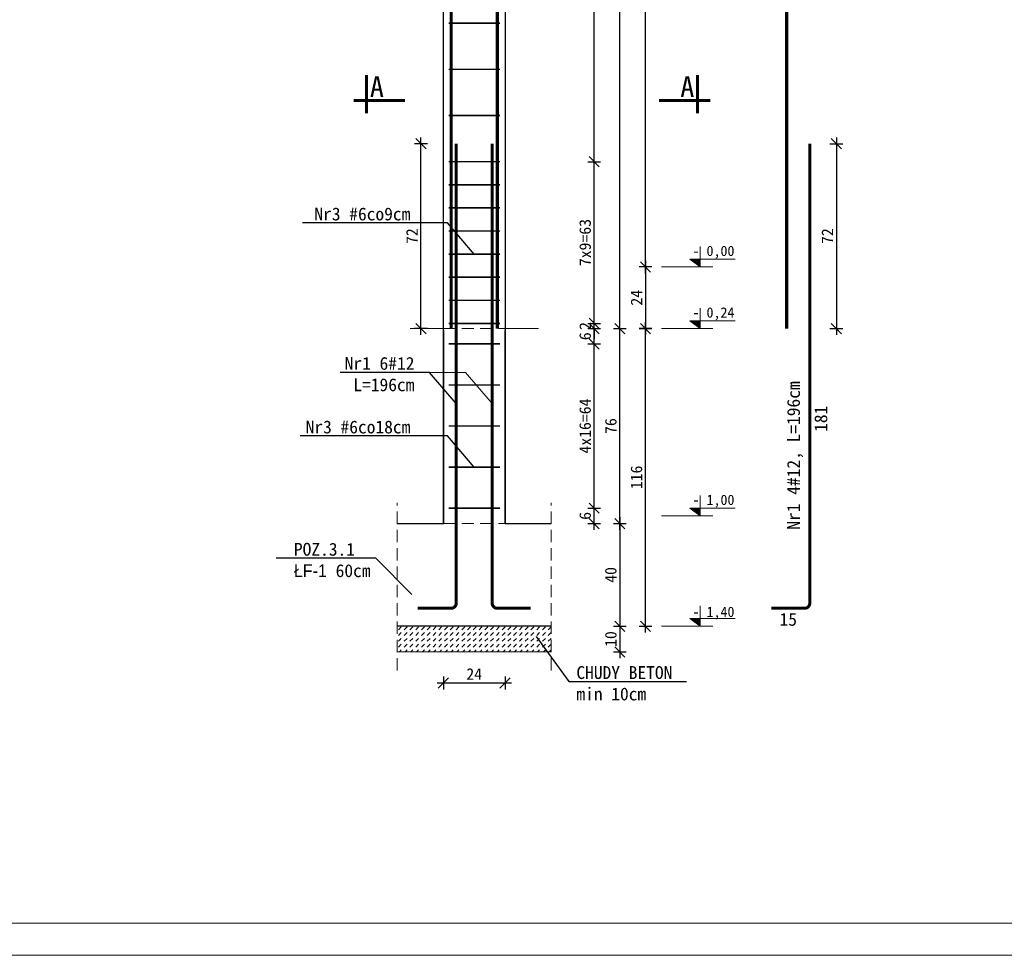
# Model space of a CAD drawing. Header units: millimetres. Extents: x -6343 to 9945, y -9929 to 237.
# Tile 10 of 43: x -3392 to -3008, y -9929 to -9564. Entities that reach past the tile are written whole.
import ezdxf
from ezdxf import colors
from ezdxf.entities.mleader import LeaderData, LeaderLine
from ezdxf.enums import TextEntityAlignment as Align
from ezdxf.math import Vec2, Vec3

# ---------------------------------------------------------------- set-up
doc = ezdxf.new("R2010")
doc.units = ezdxf.units.MM
doc.linetypes.add('HIDDEN2', pattern=[4.7625, 3.175, -1.5875])
doc.linetypes.add('Przerywana', pattern=[960, 480, -480])
doc.layers.add('_k_beton', color=21, linetype='Continuous')
doc.layers.add('AutoCAD_Structural_Detailing_pręt wyrzucony_', color=7, linetype='Continuous')
for name, color, linetype, lineweight in [('_k_kreskowanie', 250, 'Continuous', 9), ('_k_opis', 7, 'Continuous', 13), ('_k_tabela', 7, 'Continuous', 13), ('_k_widok', 7, 'Continuous', 18), ('_k_wymiar', 7, 'Continuous', 9), ('_k_zarys', 7, 'HIDDEN2', 20), ('_k_zbrojenie', 2, 'Continuous', 25), ('_k_zbrojenie_dolne', 3, 'Continuous', 35)]:
    doc.layers.add(name, color=color, linetype=linetype, lineweight=lineweight)
doc.styles.add('GENERATED_STYLE_1', font='MS Gothic.ttf')
doc.dimstyles.new('1 - 20   (cm)', dxfattribs={"dimscale": 5, "dimtxt": 0.9, "dimasz": 0.8, "dimexe": 0.5, "dimexo": 0.5, "dimgap": 0.25, "dimtad": 1, "dimdec": 1, "dimzin": 12, "dimdsep": 46, "dimtxsty": 'GENERATED_STYLE_1', "dimblk1": 'OBLIQUE', "dimblk2": 'OBLIQUE', "dimsah": 1, "dimcen": 0, "dimdle": 0.5, "dimclrd": 256, "dimclre": 256, "dimclrt": 4, "dimazin": 0, "dimtfac": 0.75, "dimtdec": 1, "dimtix": 1, "dimtmove": 1, "dimatfit": 3, "dimldrblk": 'OBLIQUE', "dimfxl": 0.5, "dimfxlon": 1, "dimtvp": 0.75, "dimtolj": 1, "dimtzin": 0, "dimarcsym": 0})

# ---------------------------------------------------------------- blocks, each defined once
blk = doc.blocks.new('*U4')
blk.add_hatch(color=256).paths.add_polyline_path([(0, -0.153), (-0.198, -0.153), (0, 0)])
at = {"layer": '_k_wymiar'}
blk.add_line((0, -0.153), (0, -0.4), dxfattribs=at)
blk.add_lwpolyline([(0, -0.153), (0, 0), (-0.198, -0.153), (0.685, -0.153)], dxfattribs=at)
at = {"layer": '_k_wymiar', "style": 'GENERATED_STYLE_1'}
blk.add_attdef('%%P_0.00', text='', height=0.2, dxfattribs=at).set_placement((-0.146, -0.423), align=Align.BOTTOM_LEFT)
blk = doc.blocks.new('*U5')
blk.add_hatch(color=256).paths.add_polyline_path([(0, 0.153), (-0.198, 0.153), (0, 0)])
at = {"layer": '_k_wymiar'}
blk.add_line((0, 0.153), (0, 0.4), dxfattribs=at)
blk.add_lwpolyline([(0, 0.153), (0, 0), (-0.198, 0.153), (0.685, 0.153)], dxfattribs=at)
at = {"layer": '_k_wymiar', "style": 'GENERATED_STYLE_1'}
blk.add_attdef('%%P_0.00', text='', height=0.2, dxfattribs=at).set_placement((-0.146, 0.153), align=Align.BOTTOM_LEFT)
blk = doc.blocks.new('_OBLIQUE')
at = {"color": 0, "linetype": 'ByBlock'}
blk.add_line((-0.5, -0.5), (0.5, 0.5), dxfattribs=at)
blk = doc.blocks.new('*D112')
at = {"layer": '_k_wymiar', "lineweight": -2, "ltscale": 2, "transparency": 16777216}
for p, q in [((-3160.35, -9760.51), (-3155.35, -9760.51)), ((-3157.85, -9758.01), (-3157.85, -9803.01)), ((-3160.35, -9800.51), (-3155.35, -9800.51))]:
    blk.add_line(p, q, dxfattribs=at)
at = {"layer": 'Defpoints', "color": 0, "ltscale": 2, "transparency": 16777216}
for p in [(-3229.59, -9760.51), (-3206.68, -9800.51), (-3157.85, -9800.51)]:
    blk.add_point(p, dxfattribs=at)
at = {"layer": '_k_wymiar', "lineweight": -2, "ltscale": 2, "transparency": 16777216, "xscale": 4, "yscale": 4, "zscale": 4}
for p, rotation in [((-3157.85, -9760.51), 90), ((-3157.85, -9800.51), 270)]:
    blk.add_blockref('_OBLIQUE', p, dxfattribs=dict(at, rotation=rotation))
at = {"layer": '_k_wymiar', "color": 4, "ltscale": 2, "transparency": 16777216, "insert": (-3161.35, -9780.51), "char_height": 4.5, "attachment_point": 5, "rotation": 90, "style": 'GENERATED_STYLE_1'}
blk.add_mtext('\\A1;40', dxfattribs=at)
blk = doc.blocks.new('*D113')
at = {"layer": '_k_wymiar', "lineweight": -2, "ltscale": 2, "transparency": 16777216}
for p, q in [((-3157.85, -9798.01), (-3157.85, -9813.01)), ((-3160.35, -9800.51), (-3155.35, -9800.51)), ((-3160.35, -9810.51), (-3155.35, -9810.51))]:
    blk.add_line(p, q, dxfattribs=at)
at = {"layer": 'Defpoints', "color": 0, "ltscale": 2, "transparency": 16777216}
for p in [(-3196.68, -9800.51), (-3221.68, -9810.51), (-3157.85, -9810.51)]:
    blk.add_point(p, dxfattribs=at)
at = {"layer": '_k_wymiar', "lineweight": -2, "ltscale": 2, "transparency": 16777216, "xscale": 4, "yscale": 4, "zscale": 4}
for p, rotation in [((-3157.85, -9800.51), 90), ((-3157.85, -9810.51), 270)]:
    blk.add_blockref('_OBLIQUE', p, dxfattribs=dict(at, rotation=rotation))
at = {"layer": '_k_wymiar', "color": 4, "ltscale": 2, "transparency": 16777216, "insert": (-3161.35, -9805.51), "char_height": 4.5, "attachment_point": 5, "rotation": 90, "style": 'GENERATED_STYLE_1'}
blk.add_mtext('\\A1;10', dxfattribs=at)
blk = doc.blocks.new('*D114')
at = {"layer": '_k_wymiar', "lineweight": -2, "ltscale": 2, "transparency": 16777216}
for p, q in [((-3160.35, -9684.51), (-3155.35, -9684.51)), ((-3157.85, -9763.01), (-3157.85, -9682.01)), ((-3160.35, -9760.51), (-3155.35, -9760.51))]:
    blk.add_line(p, q, dxfattribs=at)
at = {"layer": 'Defpoints', "color": 0, "ltscale": 2, "transparency": 16777216}
for p in [(-3190.59, -9684.51), (-3157.85, -9684.51), (-3184.59, -9760.51)]:
    blk.add_point(p, dxfattribs=at)
at = {"layer": '_k_wymiar', "lineweight": -2, "ltscale": 2, "transparency": 16777216, "xscale": 4, "yscale": 4, "zscale": 4}
for p, rotation in [((-3157.85, -9684.51), 90), ((-3157.85, -9760.51), 270)]:
    blk.add_blockref('_OBLIQUE', p, dxfattribs=dict(at, rotation=rotation))
at = {"layer": '_k_wymiar', "color": 4, "ltscale": 2, "transparency": 16777216, "insert": (-3161.35, -9722.51), "char_height": 4.5, "attachment_point": 5, "rotation": 90, "style": 'GENERATED_STYLE_1'}
blk.add_mtext('\\A1;76', dxfattribs=at)
blk = doc.blocks.new('*D115')
at = {"layer": '_k_wymiar', "lineweight": -2, "ltscale": 3, "transparency": 16777216}
for p, q in [((-3150.35, -9684.51), (-3145.35, -9684.51)), ((-3147.85, -9803.01), (-3147.85, -9682.01)), ((-3150.35, -9800.51), (-3145.35, -9800.51))]:
    blk.add_line(p, q, dxfattribs=at)
at = {"layer": 'Defpoints', "color": 0, "ltscale": 3, "transparency": 16777216}
for p in [(-3190.59, -9684.51), (-3147.85, -9684.51), (-3184.59, -9800.51)]:
    blk.add_point(p, dxfattribs=at)
at = {"layer": '_k_wymiar', "lineweight": -2, "ltscale": 3, "transparency": 16777216, "xscale": 4, "yscale": 4, "zscale": 4}
for p, rotation in [((-3147.85, -9684.51), 90), ((-3147.85, -9800.51), 270)]:
    blk.add_blockref('_OBLIQUE', p, dxfattribs=dict(at, rotation=rotation))
at = {"layer": '_k_wymiar', "color": 4, "ltscale": 3, "transparency": 16777216, "insert": (-3151.35, -9742.51), "char_height": 4.5, "attachment_point": 5, "rotation": 90, "style": 'GENERATED_STYLE_1'}
blk.add_mtext('\\A1;116', dxfattribs=at)
blk = doc.blocks.new('*D116')
at = {"layer": '_k_wymiar', "lineweight": -2, "ltscale": 3, "transparency": 16777216}
for p, q in [((-3229.09, -9822.63), (-3200.09, -9822.63)), ((-3226.59, -9820.13), (-3226.59, -9825.13)), ((-3202.59, -9820.13), (-3202.59, -9825.13))]:
    blk.add_line(p, q, dxfattribs=at)
at = {"layer": 'Defpoints', "color": 0, "ltscale": 3, "transparency": 16777216}
for p in [(-3226.59, -9744.7), (-3202.59, -9744.7), (-3202.59, -9822.63)]:
    blk.add_point(p, dxfattribs=at)
at = {"layer": '_k_wymiar', "lineweight": -2, "ltscale": 3, "transparency": 16777216, "xscale": 4, "yscale": 4, "zscale": 4, "rotation": 180}
blk.add_blockref('_OBLIQUE', (-3226.59, -9822.63), dxfattribs=at)
at = {"layer": '_k_wymiar', "lineweight": -2, "ltscale": 3, "transparency": 16777216, "xscale": 4, "yscale": 4, "zscale": 4}
blk.add_blockref('_OBLIQUE', (-3202.59, -9822.63), dxfattribs=at)
at = {"layer": '_k_wymiar', "color": 4, "ltscale": 3, "transparency": 16777216, "insert": (-3214.59, -9819.13), "char_height": 4.5, "attachment_point": 5, "style": 'GENERATED_STYLE_1'}
blk.add_mtext('\\A1;24', dxfattribs=at)
blk = doc.blocks.new('_None')
blk = doc.blocks.new('przekr')
at = {"layer": '_k_widok', "color": 142, "linetype": 'Przerywana', "ltscale": 0.05, "const_width": 1.2}
blk.add_lwpolyline([(-10, 0), (-30, 0), (-25, 0), (-25, 10), (-25, -5)], dxfattribs=at)
at = {"layer": '_k_widok', "style": 'GENERATED_STYLE_1'}
blk.add_attdef('S', (-23.65, 1.42), '', height=8, dxfattribs=at)
blk = doc.blocks.new('*D117')
at = {"layer": '_k_wymiar', "lineweight": -2, "ltscale": 1.5, "transparency": 16777216}
for p, q in [((-3157.85, -9687.01), (-3157.85, -9342.01)), ((-3160.35, -9344.51), (-3155.35, -9344.51)), ((-3160.35, -9684.51), (-3155.35, -9684.51))]:
    blk.add_line(p, q, dxfattribs=at)
at = {"layer": 'Defpoints', "color": 0, "ltscale": 1.5, "transparency": 16777216}
for p in [(-3202.59, -9344.51), (-3157.85, -9344.51), (-3202.59, -9684.51)]:
    blk.add_point(p, dxfattribs=at)
at = {"layer": '_k_wymiar', "lineweight": -2, "ltscale": 1.5, "transparency": 16777216, "xscale": 4, "yscale": 4, "zscale": 4}
for p, rotation in [((-3157.85, -9344.51), 90), ((-3157.85, -9684.51), 270)]:
    blk.add_blockref('_OBLIQUE', p, dxfattribs=dict(at, rotation=rotation))
at = {"layer": '_k_wymiar', "color": 4, "ltscale": 1.5, "transparency": 16777216, "insert": (-3161.35, -9514.51), "char_height": 4.5, "attachment_point": 5, "rotation": 90, "style": 'GENERATED_STYLE_1'}
blk.add_mtext('\\A1;340', dxfattribs=at)
blk = doc.blocks.new('*D119')
at = {"layer": '_k_wymiar', "lineweight": -2, "ltscale": 1.5, "transparency": 16777216}
for p, q in [((-3147.85, -9663.01), (-3147.85, -9312.01)), ((-3150.35, -9314.51), (-3145.35, -9314.51)), ((-3145.35, -9660.51), (-3150.35, -9660.51))]:
    blk.add_line(p, q, dxfattribs=at)
at = {"layer": 'Defpoints', "color": 0, "ltscale": 1.5, "transparency": 16777216}
for p in [(-3182.59, -9314.51), (-3147.85, -9314.51), (-3141.59, -9660.51)]:
    blk.add_point(p, dxfattribs=at)
at = {"layer": '_k_wymiar', "lineweight": -2, "ltscale": 1.5, "transparency": 16777216, "xscale": 4, "yscale": 4, "zscale": 4}
for p, rotation in [((-3147.85, -9314.51), 90), ((-3147.85, -9660.51), 270)]:
    blk.add_blockref('_OBLIQUE', p, dxfattribs=dict(at, rotation=rotation))
at = {"layer": '_k_wymiar', "color": 4, "ltscale": 1.5, "transparency": 16777216, "insert": (-3151.35, -9487.51), "char_height": 4.5, "attachment_point": 5, "rotation": 90, "style": 'GENERATED_STYLE_1'}
blk.add_mtext('\\A1;346', dxfattribs=at)
blk = doc.blocks.new('*D120')
at = {"layer": '_k_wymiar', "lineweight": -2, "ltscale": 3, "transparency": 16777216}
for p, q in [((-3167.85, -9763.01), (-3167.85, -9752.01)), ((-3170.35, -9754.51), (-3165.35, -9754.51)), ((-3170.35, -9760.51), (-3165.35, -9760.51))]:
    blk.add_line(p, q, dxfattribs=at)
at = {"layer": 'Defpoints', "color": 0, "ltscale": 3, "transparency": 16777216}
for p in [(-3204.59, -9754.51), (-3167.85, -9754.51), (-3192.59, -9760.51)]:
    blk.add_point(p, dxfattribs=at)
at = {"layer": '_k_wymiar', "lineweight": -2, "ltscale": 3, "transparency": 16777216, "xscale": 4, "yscale": 4, "zscale": 4}
for p, rotation in [((-3167.85, -9754.51), 90), ((-3167.85, -9760.51), 270)]:
    blk.add_blockref('_OBLIQUE', p, dxfattribs=dict(at, rotation=rotation))
at = {"layer": '_k_wymiar', "color": 4, "ltscale": 3, "transparency": 16777216, "insert": (-3171.35, -9757.51), "char_height": 4.5, "attachment_point": 5, "rotation": 90, "style": 'GENERATED_STYLE_1'}
blk.add_mtext('\\A1;6', dxfattribs=at)
blk = doc.blocks.new('*D121')
at = {"layer": '_k_wymiar', "lineweight": -2, "ltscale": 1.5, "transparency": 16777216}
for p, q in [((-3167.85, -9757.01), (-3167.85, -9688.01)), ((-3170.35, -9690.51), (-3165.35, -9690.51)), ((-3170.35, -9754.51), (-3165.35, -9754.51))]:
    blk.add_line(p, q, dxfattribs=at)
at = {"layer": 'Defpoints', "color": 0, "ltscale": 1.5, "transparency": 16777216}
for p in [(-3204.59, -9690.51), (-3167.85, -9690.51), (-3204.59, -9754.51)]:
    blk.add_point(p, dxfattribs=at)
at = {"layer": '_k_wymiar', "lineweight": -2, "ltscale": 1.5, "transparency": 16777216, "xscale": 4, "yscale": 4, "zscale": 4}
for p, rotation in [((-3167.85, -9690.51), 90), ((-3167.85, -9754.51), 270)]:
    blk.add_blockref('_OBLIQUE', p, dxfattribs=dict(at, rotation=rotation))
at = {"layer": '_k_wymiar', "color": 4, "ltscale": 1.5, "transparency": 16777216, "insert": (-3171.35, -9722.51), "char_height": 4.5, "attachment_point": 5, "rotation": 90, "style": 'GENERATED_STYLE_1'}
blk.add_mtext('\\A1;4x16=64', dxfattribs=at)
blk = doc.blocks.new('*D122')
at = {"layer": '_k_wymiar', "lineweight": -2, "ltscale": 1.5, "transparency": 16777216}
for p, q in [((-3167.85, -9682.51), (-3167.85, -9678.51)), ((-3170.35, -9682.51), (-3165.35, -9682.51)), ((-3170.35, -9684.51), (-3165.35, -9684.51)), ((-3167.85, -9684.51), (-3167.85, -9682.51)), ((-3167.85, -9684.51), (-3167.85, -9688.51))]:
    blk.add_line(p, q, dxfattribs=at)
at = {"layer": 'Defpoints', "color": 0, "ltscale": 1.5, "transparency": 16777216}
for p in [(-3204.59, -9682.51), (-3190.59, -9684.51), (-3167.85, -9682.51)]:
    blk.add_point(p, dxfattribs=at)
at = {"layer": '_k_wymiar', "lineweight": -2, "ltscale": 1.5, "transparency": 16777216, "xscale": 4, "yscale": 4, "zscale": 4}
for p, rotation in [((-3167.85, -9682.51), 270), ((-3167.85, -9684.51), 90)]:
    blk.add_blockref('_OBLIQUE', p, dxfattribs=dict(at, rotation=rotation))
at = {"layer": '_k_wymiar', "color": 4, "ltscale": 1.5, "transparency": 16777216, "insert": (-3171.35, -9683.51), "char_height": 4.5, "attachment_point": 5, "rotation": 90, "style": 'GENERATED_STYLE_1'}
blk.add_mtext('\\A1;2', dxfattribs=at)
blk = doc.blocks.new('*D123')
at = {"layer": '_k_wymiar', "lineweight": -2, "ltscale": 1.5, "transparency": 16777216}
for p, q in [((-3167.85, -9685.01), (-3167.85, -9617.01)), ((-3170.35, -9619.51), (-3165.35, -9619.51)), ((-3170.35, -9682.51), (-3165.35, -9682.51))]:
    blk.add_line(p, q, dxfattribs=at)
at = {"layer": 'Defpoints', "color": 0, "ltscale": 1.5, "transparency": 16777216}
for p in [(-3204.59, -9619.51), (-3167.85, -9619.51), (-3204.59, -9682.51)]:
    blk.add_point(p, dxfattribs=at)
at = {"layer": '_k_wymiar', "lineweight": -2, "ltscale": 1.5, "transparency": 16777216, "xscale": 4, "yscale": 4, "zscale": 4}
for p, rotation in [((-3167.85, -9619.51), 90), ((-3167.85, -9682.51), 270)]:
    blk.add_blockref('_OBLIQUE', p, dxfattribs=dict(at, rotation=rotation))
at = {"layer": '_k_wymiar', "color": 4, "ltscale": 1.5, "transparency": 16777216, "insert": (-3171.35, -9651.01), "char_height": 4.5, "attachment_point": 5, "rotation": 90, "style": 'GENERATED_STYLE_1'}
blk.add_mtext('\\A1;7x9=63', dxfattribs=at)
blk = doc.blocks.new('*D124')
at = {"layer": '_k_wymiar', "lineweight": -2, "ltscale": 1.5, "transparency": 16777216}
for p, q in [((-3235.35, -9687.01), (-3235.35, -9610.01)), ((-3232.85, -9612.51), (-3237.85, -9612.51)), ((-3232.85, -9684.51), (-3237.85, -9684.51))]:
    blk.add_line(p, q, dxfattribs=at)
at = {"layer": 'Defpoints', "color": 0, "ltscale": 1.5, "transparency": 16777216}
for p in [(-3235.35, -9612.51), (-3221.59, -9612.51), (-3229.09, -9684.51)]:
    blk.add_point(p, dxfattribs=at)
at = {"layer": '_k_wymiar', "lineweight": -2, "ltscale": 1.5, "transparency": 16777216, "xscale": 4, "yscale": 4, "zscale": 4}
for p, rotation in [((-3235.35, -9612.51), 90), ((-3235.35, -9684.51), 270)]:
    blk.add_blockref('_OBLIQUE', p, dxfattribs=dict(at, rotation=rotation))
at = {"layer": '_k_wymiar', "color": 4, "ltscale": 1.5, "transparency": 16777216, "insert": (-3238.85, -9648.51), "char_height": 4.5, "attachment_point": 5, "rotation": 90, "style": 'GENERATED_STYLE_1'}
blk.add_mtext('\\A1;72', dxfattribs=at)
blk = doc.blocks.new('*D125')
at = {"layer": '_k_wymiar', "lineweight": -2, "ltscale": 1.5, "transparency": 16777216}
for p, q in [((-3170.35, -9684.51), (-3165.35, -9684.51)), ((-3167.85, -9693.01), (-3167.85, -9682.01)), ((-3170.35, -9690.51), (-3165.35, -9690.51))]:
    blk.add_line(p, q, dxfattribs=at)
at = {"layer": 'Defpoints', "color": 0, "ltscale": 1.5, "transparency": 16777216}
for p in [(-3190.59, -9684.51), (-3167.85, -9684.51), (-3204.59, -9690.51)]:
    blk.add_point(p, dxfattribs=at)
at = {"layer": '_k_wymiar', "lineweight": -2, "ltscale": 1.5, "transparency": 16777216, "xscale": 4, "yscale": 4, "zscale": 4}
for p, rotation in [((-3167.85, -9684.51), 90), ((-3167.85, -9690.51), 270)]:
    blk.add_blockref('_OBLIQUE', p, dxfattribs=dict(at, rotation=rotation))
at = {"layer": '_k_wymiar', "color": 4, "ltscale": 1.5, "transparency": 16777216, "insert": (-3171.35, -9687.51), "char_height": 4.5, "attachment_point": 5, "rotation": 90, "style": 'GENERATED_STYLE_1'}
blk.add_mtext('\\A1;6', dxfattribs=at)
blk = doc.blocks.new('*D126')
at = {"layer": '_k_wymiar', "lineweight": -2, "ltscale": 1.5, "transparency": 16777216}
for p, q in [((-3167.85, -9622.01), (-3167.85, -9347.01)), ((-3170.35, -9349.51), (-3165.35, -9349.51)), ((-3170.35, -9619.51), (-3165.35, -9619.51))]:
    blk.add_line(p, q, dxfattribs=at)
at = {"layer": 'Defpoints', "color": 0, "ltscale": 1.5, "transparency": 16777216}
for p in [(-3204.59, -9349.51), (-3167.85, -9349.51), (-3204.59, -9619.51)]:
    blk.add_point(p, dxfattribs=at)
at = {"layer": '_k_wymiar', "lineweight": -2, "ltscale": 1.5, "transparency": 16777216, "xscale": 4, "yscale": 4, "zscale": 4}
for p, rotation in [((-3167.85, -9349.51), 90), ((-3167.85, -9619.51), 270)]:
    blk.add_blockref('_OBLIQUE', p, dxfattribs=dict(at, rotation=rotation))
at = {"layer": '_k_wymiar', "color": 4, "ltscale": 1.5, "transparency": 16777216, "insert": (-3171.35, -9484.51), "char_height": 4.5, "attachment_point": 5, "rotation": 90, "style": 'GENERATED_STYLE_1'}
blk.add_mtext('\\A1;15x18=270', dxfattribs=at)
blk = doc.blocks.new('*D129')
at = {"layer": '_k_wymiar', "lineweight": -2, "ltscale": 1.5, "transparency": 16777216}
for p, q in [((-3073.47, -9610.01), (-3073.47, -9687.01)), ((-3075.97, -9612.51), (-3070.97, -9612.51)), ((-3075.97, -9684.51), (-3070.97, -9684.51))]:
    blk.add_line(p, q, dxfattribs=at)
at = {"layer": 'Defpoints', "color": 0, "ltscale": 1.5, "transparency": 16777216}
for p in [(-3083.83, -9612.51), (-3083.83, -9684.51), (-3073.47, -9684.51)]:
    blk.add_point(p, dxfattribs=at)
at = {"layer": '_k_wymiar', "lineweight": -2, "ltscale": 1.5, "transparency": 16777216, "xscale": 4, "yscale": 4, "zscale": 4}
for p, rotation in [((-3073.47, -9612.51), 90), ((-3073.47, -9684.51), 270)]:
    blk.add_blockref('_OBLIQUE', p, dxfattribs=dict(at, rotation=rotation))
at = {"layer": '_k_wymiar', "color": 4, "ltscale": 1.5, "transparency": 16777216, "insert": (-3076.97, -9648.51), "char_height": 4.5, "attachment_point": 5, "rotation": 90, "style": 'GENERATED_STYLE_1'}
blk.add_mtext('\\A1;72', dxfattribs=at)
blk = doc.blocks.new('*D180')
at = {"layer": '_k_wymiar', "lineweight": -2, "ltscale": 1.5, "transparency": 16777216}
for p, q in [((-3145.35, -9660.51), (-3150.35, -9660.51)), ((-3147.85, -9658.01), (-3147.85, -9687.01)), ((-3145.35, -9684.51), (-3150.35, -9684.51))]:
    blk.add_line(p, q, dxfattribs=at)
at = {"layer": 'Defpoints', "color": 0, "ltscale": 1.5, "transparency": 16777216}
for p in [(-3141.59, -9660.51), (-3147.85, -9684.51), (-3141.59, -9684.51)]:
    blk.add_point(p, dxfattribs=at)
at = {"layer": '_k_wymiar', "lineweight": -2, "ltscale": 1.5, "transparency": 16777216, "xscale": 4, "yscale": 4, "zscale": 4}
for p, rotation in [((-3147.85, -9660.51), 90), ((-3147.85, -9684.51), 270)]:
    blk.add_blockref('_OBLIQUE', p, dxfattribs=dict(at, rotation=rotation))
at = {"layer": '_k_wymiar', "color": 4, "ltscale": 1.5, "transparency": 16777216, "insert": (-3151.35, -9672.51), "char_height": 4.5, "attachment_point": 5, "rotation": 90, "style": 'GENERATED_STYLE_1'}
blk.add_mtext('\\A1;24', dxfattribs=at)

msp = doc.modelspace()

# ---------------------------------------------------------------- hatches: boundary and pattern name
at = {"layer": '_k_kreskowanie', "ltscale": 0.5, "transparency": 33554687}
h = msp.add_hatch(dxfattribs=at)
h.set_pattern_fill('DASH', color=256, scale=0.5, angle=45)
h.set_pattern_definition([(45, (-12998.9243, -10964.8293), (2e-16, 2.24506403), [1.5875, -1.5875])])
h.paths.add_polyline_path([(-3184.59, -9810.51), (-3184.59, -9800.51), (-3244.59, -9800.51), (-3244.59, -9810.51)])

# ---------------------------------------------------------------- linework, layer by layer
at = {"layer": '_k_beton', "ltscale": 3}
for points in [[(-3226.59, -9760.51), (-3226.59, -9344.51)], [(-3202.59, -9344.51), (-3202.59, -9760.51)], [(-3244.59, -9760.51), (-3226.59, -9760.51)], [(-3202.59, -9760.51), (-3184.59, -9760.51)], [(-3184.59, -9800.51), (-3244.59, -9800.51)]]:
    msp.add_lwpolyline(points, dxfattribs=at)
at = {"layer": '_k_beton', "ltscale": 5}
for points in [[(-3226.59, -9685.01), (-3226.59, -9760.51)], [(-3202.59, -9760.51), (-3202.59, -9685.01)], [(-3244.59, -9760.51), (-3226.59, -9760.51)], [(-3202.59, -9760.51), (-3184.59, -9760.51)], [(-3184.59, -9800.51), (-3244.59, -9800.51)]]:
    msp.add_lwpolyline(points, dxfattribs=at)
at = {"layer": '_k_opis', "ltscale": 1.5}
msp.add_lwpolyline([(-3232.02, -9701.59), (-3218.03, -9701.59), (-3207.59, -9713.72)], dxfattribs=at)
at = {"layer": '_k_tabela', "ltscale": 10}
for points in [[(-2558.32, -9186.24), (-2558.32, -9928.74), (-3608.32, -9928.74), (-3608.32, -9186.24)], [(-2570.82, -9198.74), (-2570.82, -9916.24), (-3558.32, -9916.24), (-3558.32, -9198.74)]]:
    msp.add_lwpolyline(points, close=True, dxfattribs=at)
at = {"layer": '_k_widok', "ltscale": 3}
for points in [[(-3226.59, -9684.51), (-3239.59, -9684.51)], [(-3202.59, -9684.51), (-3189.59, -9684.51)]]:
    msp.add_lwpolyline(points, dxfattribs=at)
at = {"layer": '_k_widok', "ltscale": 2}
for points in [[(-3244.59, -9800.51), (-3184.59, -9800.51)], [(-3184.59, -9810.51), (-3244.59, -9810.51)]]:
    msp.add_lwpolyline(points, dxfattribs=at)
at = {"layer": '_k_wymiar', "ltscale": 5}
for points in [[(-3141.59, -9660.51), (-3121.59, -9660.51)], [(-3141.59, -9684.51), (-3121.59, -9684.51)], [(-3141.59, -9757.51), (-3121.59, -9757.51)], [(-3141.59, -9800.51), (-3121.59, -9800.51)]]:
    msp.add_lwpolyline(points, dxfattribs=at)
at = {"layer": '_k_zarys', "lineweight": 5, "ltscale": 1.5}
for points in [[(-3226.59, -9684.51), (-3202.59, -9684.51)], [(-3244.59, -9817.7), (-3244.59, -9752.39)], [(-3184.59, -9817.76), (-3184.59, -9752.39)], [(-3226.59, -9760.51), (-3202.59, -9760.51)]]:
    msp.add_lwpolyline(points, dxfattribs=at)
at = {"layer": '_k_zbrojenie', "ltscale": 3, "const_width": 1.2}
for points in [[(-3223.59, -9684.51), (-3223.59, -9317.51)], [(-3205.59, -9684.51), (-3205.59, -9317.51)], [(-3092.83, -9684.51), (-3092.83, -9317.51)]]:
    msp.add_lwpolyline(points, dxfattribs=at)
for points in [[(-3236.59, -9793.51), (-3223.59, -9793.51, 0.414214), (-3221.59, -9791.51), (-3221.59, -9612.51)], [(-3192.59, -9793.51), (-3205.59, -9793.51, -0.414214), (-3207.59, -9791.51), (-3207.59, -9612.51)], [(-3098.83, -9793.51), (-3085.83, -9793.51, 0.414214), (-3083.83, -9791.51), (-3083.83, -9612.51)]]:
    msp.add_lwpolyline(points, format="xyb", dxfattribs=at)
at = {"layer": '_k_zbrojenie_dolne', "ltscale": 1.5, "const_width": 0.6}
for points in [[(-3224.59, -9565.51), (-3204.59, -9565.51)], [(-3224.59, -9583.51), (-3204.59, -9583.51)], [(-3224.59, -9601.51), (-3204.59, -9601.51)], [(-3224.59, -9619.51), (-3204.59, -9619.51)], [(-3224.59, -9628.51), (-3204.59, -9628.51)], [(-3224.59, -9637.51), (-3204.59, -9637.51)], [(-3224.59, -9646.51), (-3204.59, -9646.51)], [(-3224.59, -9655.51), (-3204.59, -9655.51)], [(-3224.59, -9664.51), (-3204.59, -9664.51)], [(-3224.59, -9673.51), (-3204.59, -9673.51)], [(-3224.59, -9682.51), (-3204.59, -9682.51)], [(-3224.59, -9690.51), (-3204.59, -9690.51)], [(-3224.59, -9706.51), (-3204.59, -9706.51)], [(-3224.59, -9722.51), (-3204.59, -9722.51)], [(-3224.59, -9738.51), (-3204.59, -9738.51)], [(-3224.59, -9754.51), (-3204.59, -9754.51)]]:
    msp.add_lwpolyline(points, dxfattribs=at)

# ---------------------------------------------------------------- block references
at = {"layer": '_k_widok'}
ref = msp.add_blockref('przekr', (-3231.59, -9595.67), dxfattribs=at)
ref.add_attrib('S', 'A', (-3255.24, -9594.25), dxfattribs={"color": 142, "height": 8, "style": 'GENERATED_STYLE_1'})
ref = msp.add_blockref('przekr', (-3152.59, -9595.67), dxfattribs=dict(at, xscale=-1))
ref.add_attrib('S', 'A', (-3134.27, -9594.25), dxfattribs={"color": 142, "height": 8, "style": 'GENERATED_STYLE_1'})
at = {"layer": '_k_wymiar', "xscale": 19.9999995, "yscale": 19.9999995, "zscale": 19.9999995}
for p, values in [((-3126.59, -9660.51), {'%%P_0.00': '- 0,00'}), ((-3126.59, -9684.51), {'%%P_0.00': '- 0,24'}), ((-3126.59, -9757.51), {'%%P_0.00': '- 1,00'})]:
    msp.add_blockref('*U5', p, dxfattribs=at).add_auto_attribs(values)
at = {"layer": '_k_wymiar'}
ref = msp.add_blockref('*U4', (-3126.59, -9800.51), dxfattribs=dict(at, xscale=-19.9999995, yscale=19.9999995, zscale=19.9999995, rotation=180))
ref.add_attrib('%%P_0.00', '- 1,40', dxfattribs={"height": 4, "style": 'GENERATED_STYLE_1'}).set_placement((-3129.51, -9792.89), align=Align.TOP_LEFT)

# ---------------------------------------------------------------- texts
at = {"layer": '_k_opis', "insert": (-3086.37, -9734), "char_height": 5, "width": 108.015, "attachment_point": 8, "rotation": 90, "style": 'GENERATED_STYLE_1'}
msp.add_mtext('{\\fMS Gothic|b1|i0|c238|p49;Nr1\\fMS Gothic|b0|i0|c128|p49; }4{\\fMS Gothic|b0|i0|c128|p49;#12, L=1}96{\\fMS Gothic|b0|i0|c128|p49;cm}', dxfattribs=at)
at = {"layer": 'AutoCAD_Structural_Detailing_pręt wyrzucony_', "color": 4, "style": 'GENERATED_STYLE_1'}
msp.add_text('181', height=5, rotation=90, dxfattribs=at).set_placement((-3077.01, -9724.78))
msp.add_text('15', height=5, dxfattribs=at).set_placement((-3095.6, -9800.32))

# ---------------------------------------------------------------- dimensions: what is measured, and where the dimension line sits
at = {"layer": '_k_wymiar', "ltscale": 1.5}
for base, p1, p2, picture, middle in [((-3147.85, -9314.51), (-3141.59, -9660.51), (-3182.59, -9314.51), '*D119', (-3151.35, -9487.51)), ((-3157.85, -9344.51), (-3202.59, -9684.51), (-3202.59, -9344.51), '*D117', (-3161.35, -9514.51)), ((-3235.35, -9612.51), (-3229.09, -9684.51), (-3221.59, -9612.51), '*D124', (-3238.85, -9648.51)), ((-3167.85, -9682.51), (-3190.59, -9684.51), (-3204.59, -9682.51), '*D122', (-3171.35, -9683.51)), ((-3167.85, -9684.51), (-3204.59, -9690.51), (-3190.59, -9684.51), '*D125', (-3171.35, -9687.51))]:
    dim = msp.add_linear_dim(base=base, p1=p1, p2=p2, angle=90, dimstyle='1 - 20   (cm)', dxfattribs=at)
    dim.commit()
    dim.dimension.update_dxf_attribs({"geometry": picture, "text_midpoint": middle})
for base, p1, p2, text, picture, middle in [((-3167.85, -9349.51), (-3204.59, -9619.51), (-3204.59, -9349.51), '15x18=<>', '*D126', (-3171.35, -9484.51)), ((-3167.85, -9619.51), (-3204.59, -9682.51), (-3204.59, -9619.51), '7x9=<>', '*D123', (-3171.35, -9651.01)), ((-3167.85, -9690.51), (-3204.59, -9754.51), (-3204.59, -9690.51), '4x16=<>', '*D121', (-3171.35, -9722.51))]:
    dim = msp.add_linear_dim(base=base, p1=p1, p2=p2, angle=90, text=text, dimstyle='1 - 20   (cm)', dxfattribs=at)
    dim.commit()
    dim.dimension.update_dxf_attribs({"geometry": picture, "text_midpoint": middle})
for p1, p2, distance, picture, middle in [((-3083.83, -9612.51), (-3083.83, -9684.51), 10.35, '*D129', (-3076.97, -9648.51)), ((-3141.59, -9660.51), (-3141.59, -9684.51), -6.26, '*D180', (-3151.35, -9672.51))]:
    dim = msp.add_aligned_dim(p1=p1, p2=p2, distance=distance, dimstyle='1 - 20   (cm)', dxfattribs=at)
    dim.commit()
    dim.dimension.update_dxf_attribs({"geometry": picture, "text_midpoint": middle})
at = {"layer": '_k_wymiar', "ltscale": 2}
for base, p1, p2, picture, middle in [((-3157.85, -9684.51), (-3184.59, -9760.51), (-3190.59, -9684.51), '*D114', (-3161.35, -9722.51)), ((-3157.85, -9800.51), (-3229.59, -9760.51), (-3206.68, -9800.51), '*D112', (-3161.35, -9780.51)), ((-3157.85, -9810.51), (-3196.68, -9800.51), (-3221.68, -9810.51), '*D113', (-3161.35, -9805.51))]:
    dim = msp.add_linear_dim(base=base, p1=p1, p2=p2, angle=90, dimstyle='1 - 20   (cm)', dxfattribs=at)
    dim.commit()
    dim.dimension.update_dxf_attribs({"geometry": picture, "text_midpoint": middle})
at = {"layer": '_k_wymiar', "ltscale": 3}
for base, p1, p2, picture, middle in [((-3147.85, -9684.51), (-3184.59, -9800.51), (-3190.59, -9684.51), '*D115', (-3151.35, -9742.51)), ((-3167.85, -9754.51), (-3192.59, -9760.51), (-3204.59, -9754.51), '*D120', (-3171.35, -9757.51))]:
    dim = msp.add_linear_dim(base=base, p1=p1, p2=p2, angle=90, dimstyle='1 - 20   (cm)', dxfattribs=at)
    dim.commit()
    dim.dimension.update_dxf_attribs({"geometry": picture, "text_midpoint": middle})
dim = msp.add_linear_dim(base=(-3202.59, -9822.63), p1=(-3226.59, -9744.7), p2=(-3202.59, -9744.7), dimstyle='1 - 20   (cm)', dxfattribs=at)
dim.commit()
dim.dimension.update_dxf_attribs({"geometry": '*D116', "text_midpoint": (-3214.59, -9819.13)})

# ---------------------------------------------------------------- leaders
at = {"layer": '_k_opis', "ltscale": 0.1}
ml = msp.add_multileader_mtext('Standard', dxfattribs=at)
ml.set_content('\\A1;{\\fMS Gothic|b1|i0|c238|p49;Nr3 #6co9cm}', color=256, style='GENERATED_STYLE_1')
ml.set_leader_properties()
ml.set_arrow_properties(name='NONE')
ml.build(insert=Vec2(0, 0))
ml.multileader.update_dxf_attribs({"text_left_attachment_type": 6, "text_right_attachment_type": 6, "arrow_head_size": 4.5})
ctx = ml.context
ctx.base_point, ctx.char_height, ctx.arrow_head_size, ctx.landing_gap_size, ctx.plane_origin = Vec3(-3275.45, -9643.37), 5, 4.5, 0.5, Vec3(-2956.76, -9773.7)
ctx.left_attachment, ctx.right_attachment, ctx.text_align_type = 6, 6, 2
notes = []
notes.append((ctx, [(0, (1, 1, 0), (-3225.03, -9643.37), (-1, 0), 13.94, [(1, [(-3214.59, -9655.51)], 0, [])])]))
ctx.mtext.insert, ctx.mtext.width, ctx.mtext.alignment, ctx.mtext.flow_direction = Vec3(-3239.47, -9637.37), 42.4847, 3, 5
ml = msp.add_multileader_mtext('Standard', dxfattribs=at)
ml.set_content('\\A1;{\\fMS Gothic|b1|i0|c238|p49;Nr1 6#12\\fMS Gothic|b0|i0|c128|p49;\\P}L=196cm', color=256, style='GENERATED_STYLE_1')
ml.set_leader_properties()
ml.set_arrow_properties(name='NONE')
ml.build(insert=Vec2(0, 0))
ml.multileader.update_dxf_attribs({"text_left_attachment_type": 6, "text_right_attachment_type": 6, "arrow_head_size": 4.5})
ctx = ml.context
ctx.base_point, ctx.char_height, ctx.arrow_head_size, ctx.landing_gap_size, ctx.plane_origin = Vec3(-3263.91, -9701.59), 5, 4.5, 0.5, Vec3(-2965.76, -9831.92)
ctx.left_attachment, ctx.right_attachment, ctx.text_align_type = 6, 6, 2
notes.append((ctx, [(0, (1, 1, 0), (-3232.02, -9701.59), (-1, 0), 5.36, [(1, [(-3221.59, -9713.72)], 0, [])])]))
ctx.mtext.insert, ctx.mtext.width, ctx.mtext.alignment, ctx.mtext.flow_direction = Vec3(-3237.88, -9695.59), 42.4847, 3, 5
ml = msp.add_multileader_mtext('Standard', dxfattribs=at)
ml.set_content('\\A1;{\\fMS Gothic|b1|i0|c238|p49;Nr3 #6co18cm}', color=256, style='GENERATED_STYLE_1')
ml.set_leader_properties()
ml.set_arrow_properties(name='NONE')
ml.build(insert=Vec2(0, 0))
ml.multileader.update_dxf_attribs({"text_left_attachment_type": 6, "text_right_attachment_type": 6, "arrow_head_size": 4.5})
ctx = ml.context
ctx.base_point, ctx.char_height, ctx.arrow_head_size, ctx.landing_gap_size, ctx.plane_origin = Vec3(-3278.7, -9726.37), 5, 4.5, 0.5, Vec3(-2956.76, -9856.7)
ctx.left_attachment, ctx.right_attachment, ctx.text_align_type = 6, 6, 2
notes.append((ctx, [(0, (1, 1, 0), (-3225.03, -9726.37), (-1, 0), 13.94, [(1, [(-3214.59, -9738.51)], 0, [])])]))
ctx.mtext.insert, ctx.mtext.width, ctx.mtext.alignment, ctx.mtext.flow_direction = Vec3(-3239.47, -9720.37), 42.4847, 3, 5
ml = msp.add_multileader_mtext('Standard', dxfattribs=at)
ml.set_content('{\\fMS Gothic|b0|i0|c128|p49;POZ.3.}1\\PŁF-1 60{\\fMS Gothic|b0|i0|c128|p49;cm}', color=256, style='GENERATED_STYLE_1')
ml.set_leader_properties()
ml.set_arrow_properties(name='NONE')
ml.build(insert=Vec2(0, 0))
ml.multileader.update_dxf_attribs({"text_left_attachment_type": 6, "text_right_attachment_type": 6, "arrow_head_size": 4.5})
ctx = ml.context
ctx.base_point, ctx.char_height, ctx.arrow_head_size, ctx.landing_gap_size, ctx.plane_origin = Vec3(-3285.36, -9774.03), 5, 4.5, 0.5, Vec3(-2896.07, -9957.29)
ctx.left_attachment, ctx.right_attachment = 6, 6
notes.append((ctx, [(0, (1, 1, 0), (-3252.87, -9774.03), (-1, 0), 2.47, [(1, [(-3238.89, -9788.17)], 0, [])])]))
ctx.mtext.insert, ctx.mtext.width, ctx.mtext.flow_direction = Vec3(-3284.86, -9768.03), 42.4847, 5
ml = msp.add_multileader_mtext('Standard', dxfattribs=at)
ml.set_content('{\\fMS Gothic|b0|i0|c128|p49;CHUDY BETON\\Pmin 10cm}', color=256, style='GENERATED_STYLE_1')
ml.set_leader_properties()
ml.set_arrow_properties(name='NONE')
ml.build(insert=Vec2(0, 0))
ml.multileader.update_dxf_attribs({"text_left_attachment_type": 6, "text_right_attachment_type": 6, "arrow_head_size": 4.5})
ctx = ml.context
ctx.base_point, ctx.char_height, ctx.arrow_head_size, ctx.landing_gap_size, ctx.plane_origin = Vec3(-3175.28, -9822.07), 5, 4.5, 0.5, Vec3(-2847.66, -9962.92)
ctx.left_attachment, ctx.right_attachment = 6, 6
notes.append((ctx, [(1, (1, 1, 0), (-3177.76, -9822.07), (1, 0), 2.47, [(1, [(-3190.47, -9804.48)], 0, [])])]))
ctx.mtext.insert, ctx.mtext.width, ctx.mtext.flow_direction = Vec3(-3174.78, -9816.07), 42.4847, 5
for ctx, leaders in notes:
    for number, flags, end, landing, length, lines in leaders:
        leader = LeaderData()
        leader.index, (leader.has_last_leader_line, leader.has_dogleg_vector, leader.attachment_direction) = number, flags
        leader.last_leader_point, leader.dogleg_vector, leader.dogleg_length = Vec3(end), Vec3(landing), length
        for number, points, colour, breaks in lines:
            line = LeaderLine()
            line.index, line.vertices, line.color, line.breaks = number, Vec3.list(points), colors.encode_raw_color(colour), breaks
            leader.lines.append(line)
        ctx.leaders.append(leader)

doc.saveas('drawing.dxf')
